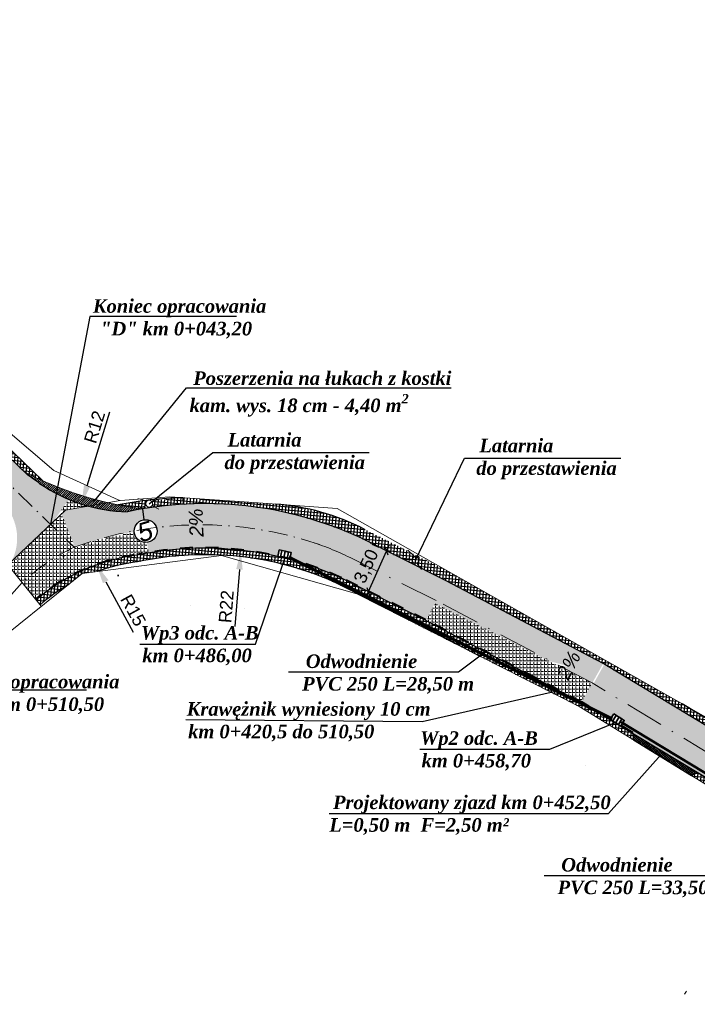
# Model space of a CAD drawing. Header units: millimetres. Extents: x 460 to 2266, y 622 to 2169.
# Tile 1 of 95: x 1662 to 1715, y 1507 to 1584. Entities that reach past the tile are written whole.
import ezdxf

# ---------------------------------------------------------------- set-up
doc = ezdxf.new("R2010")
doc.units = ezdxf.units.MM
for name, pattern in [('KROPK3-2', [5, 3, -1, 0, -1]), ('PRZER1-1', [2, 1, -1]), ('PRZER3-1', [4, 3, -1])]:
    doc.linetypes.add(name, pattern=pattern)
for name, color, linetype, lineweight, true_color in [('drogi', 7, 'Continuous', 20, 0xd6bc51), ('GESDZI_O', 7, 'Continuous', 18, 0x0a0909), ('GESKKL_O', 7, 'PRZER3-1', 18, 0x008000)]:
    doc.layers.add(name, color=color, linetype=linetype, lineweight=lineweight, true_color=true_color)
doc.layers.add('Warstwa 1', color=220, linetype='Continuous', lineweight=20)
doc.styles.get("Standard").update_dxf_attribs({"font": 'ARIAL.TTF'})
doc.dimstyles.new('ISO-25', dxfattribs={"dimtxt": 2.5, "dimasz": 2.5, "dimexe": 1.25, "dimexo": 0.625, "dimtad": 1, "dimtxsty": 'Standard', "dimcen": 2.5, "dimadec": 0, "dimazin": 0, "dimtfac": 1, "dimtmove": 0, "dimatfit": 3, "dimfxl": 1, "dimarcsym": 0})
pattern_1 = [(0, (-5553898.249666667, -5634345.26519057), (0, 0.275), [0.2, -0.07500000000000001]), (90, (-5553898.249666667, -5634345.26519057), (-0.275, 1.683889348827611e-17), [0.2, -0.07500000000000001])]
pattern_2 = [(85, (-5553898.249666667, -5634345.26519057), (-0.2490486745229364, 0.02178893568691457), []), (175, (-5553898.249666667, -5634345.26519057), (-0.02178893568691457, -0.2490486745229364), [])]
pattern_3 = [(45, (-5553898.249666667, -5634345.26519057), (-0.08838834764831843, 0.08838834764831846), [])]

# ---------------------------------------------------------------- blocks, each defined once
blk = doc.blocks.new('_Oblique')
at = {"color": 0, "linetype": 'ByBlock', "lineweight": -2}
blk.add_line((-0.5, -0.5), (0.5, 0.5), dxfattribs=at)
blk = doc.blocks.new('*D2857')
at = {"layer": 'Defpoints', "color": 0}
for p in [(1690.814601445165, 1542.225442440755), (1690.814601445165, 1542.225442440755), (1689.380152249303, 1539.029716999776)]:
    blk.add_point(p, dxfattribs=at)
at = {"layer": 'Warstwa 1', "color": 0, "linetype": 'Continuous', "lineweight": -2}
for p, q in [((1689.175400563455, 1538.573562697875), (1691.019353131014, 1542.681596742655)), ((1690.24440856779, 1542.481382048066), (1689.674215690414, 1542.737321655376)), ((1688.809959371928, 1539.285656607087), (1688.239766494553, 1539.541596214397))]:
    blk.add_line(p, q, dxfattribs=at)
at = {"layer": 'Warstwa 1', "color": 0, "linetype": 'ByBlock', "lineweight": -2, "xscale": 0.5, "yscale": 0.5, "zscale": 0.5}
for p, rotation in [((1690.814601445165, 1542.225442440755), 65.82635879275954), ((1689.380152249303, 1539.029716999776), 245.8263587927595)]:
    blk.add_blockref('_Oblique', p, dxfattribs=dict(at, rotation=rotation))
at = {"layer": 'Warstwa 1', "color": 0, "lineweight": 20, "insert": (1689.275427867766, 1540.996523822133), "char_height": 2, "attachment_point": 5, "rotation": 65.82635879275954}
blk.add_mtext('{\\H0.5x;3,50}', dxfattribs=at)
blk = doc.blocks.new('*D2858')
at = {"layer": 'Defpoints', "color": 0}
for p in [(1679.398825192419, 1542.276392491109), (1679.16143467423, 1539.268171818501)]:
    blk.add_point(p, dxfattribs=at)
at = {"layer": 'Warstwa 1', "color": 0, "lineweight": -2}
blk.add_line((1679.28082115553, 1540.781041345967), (1678.928440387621, 1536.315660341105), dxfattribs=at)
at = {"layer": 'Warstwa 1', "color": 0}
blk.add_solid([(1679.530046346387, 1540.761374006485), (1679.031595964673, 1540.800708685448), (1679.398825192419, 1542.276392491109)], dxfattribs=at)
at = {"layer": 'Warstwa 1', "color": 0, "insert": (1678.246068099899, 1537.863771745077), "char_height": 2, "attachment_point": 5, "rotation": 85.48791551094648}
blk.add_mtext('{\\H0.5x;R22}', dxfattribs=at)
blk = doc.blocks.new('*D2859')
at = {"layer": 'Defpoints', "color": 0}
for p in [(1668.081457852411, 1541.129389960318), (1669.532281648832, 1538.483475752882)]:
    blk.add_point(p, dxfattribs=at)
at = {"layer": 'Warstwa 1', "color": 0, "lineweight": -2}
blk.add_line((1668.802645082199, 1539.814137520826), (1670.964763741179, 1535.871011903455), dxfattribs=at)
at = {"layer": 'Warstwa 1', "color": 0}
blk.add_solid([(1669.021853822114, 1539.934335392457), (1668.583436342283, 1539.693939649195), (1668.081457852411, 1541.129389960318)], dxfattribs=at)
at = {"layer": 'Warstwa 1', "color": 0, "insert": (1670.955036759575, 1537.574665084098), "char_height": 2, "attachment_point": 5, "rotation": 298.7371080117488}
blk.add_mtext('{\\H0.5x;R15}', dxfattribs=at)
blk = doc.blocks.new('*D2861')
at = {"layer": 'Defpoints', "color": 0}
for p in [(1670.481572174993, 1557.490024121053), (1666.901736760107, 1545.892938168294)]:
    blk.add_point(p, dxfattribs=at)
at = {"layer": 'Warstwa 1', "color": 0, "lineweight": -2}
blk.add_line((1667.344163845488, 1547.32620655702), (1669.131023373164, 1553.11484238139), dxfattribs=at)
at = {"layer": 'Warstwa 1', "color": 0}
blk.add_solid([(1667.1052857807, 1547.399944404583), (1667.583041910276, 1547.252468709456), (1666.901736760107, 1545.892938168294)], dxfattribs=at)
at = {"layer": 'Warstwa 1', "color": 0, "insert": (1667.925289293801, 1551.928045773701), "char_height": 2, "attachment_point": 5, "rotation": 72.84537745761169}
blk.add_mtext('{\\H0.5x;R12}', dxfattribs=at)
blk = doc.blocks.new('*D2868')
at = {"layer": 'Defpoints', "color": 0}
for p in [(1658.954540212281, 1552.453426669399), (1658.954541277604, 1552.453425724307), (1658.622724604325, 1552.079396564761)]:
    blk.add_point(p, dxfattribs=at)
at = {"layer": 'Warstwa 1', "color": 0, "linetype": 'Continuous', "lineweight": -2}
for p, q in [((1658.954540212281, 1552.453426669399), (1661.09535011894, 1554.866582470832)), ((1658.155188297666, 1552.494167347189), (1657.687650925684, 1552.908939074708)), ((1658.487004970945, 1552.868196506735), (1658.019467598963, 1553.282968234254)), ((1658.290906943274, 1551.705368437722), (1659.28635680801, 1552.827455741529))]:
    blk.add_line(p, q, dxfattribs=at)
at = {"layer": 'Warstwa 1', "color": 0, "linetype": 'ByBlock', "lineweight": -2, "xscale": 0.5, "yscale": 0.5, "zscale": 0.5}
for p, rotation in [((1658.622723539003, 1552.079397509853), 228.4224471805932), ((1658.954540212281, 1552.453426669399), 48.4224471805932)]:
    blk.add_blockref('_Oblique', p, dxfattribs=dict(at, rotation=rotation))
at = {"layer": 'Warstwa 1', "color": 0, "lineweight": 20, "insert": (1660.03695287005, 1554.458112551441), "char_height": 2, "attachment_point": 5, "rotation": 48.422447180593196}
blk.add_mtext('{\\H0.35x;0,50}', dxfattribs=at)

msp = doc.modelspace()

# ---------------------------------------------------------------- hatches: boundary and pattern name
h = msp.add_hatch()
h.set_pattern_fill('ANSI37', color=141, scale=2, angle=39.99999999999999)
h.set_pattern_definition(pattern_2)
edge = h.paths.add_edge_path()
edge.add_arc((1665.409114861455, 1551.571678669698), 4.150714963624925, 242.6653166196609, 248.1306654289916)
edge.add_line((1663.863010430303, 1547.719666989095), (1652.11769249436, 1559.048368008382))
edge.add_line((1652.11769249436, 1559.048368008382), (1651.782162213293, 1558.677317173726))
edge.add_line((1651.782162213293, 1558.6773181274), (1662.414880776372, 1548.421751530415))
edge.add_arc((1673.598617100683, 1569.702508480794), 24.04051941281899, 242.276601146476, 245.1695097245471)
h = msp.add_hatch()
h.set_pattern_fill('ANSI37', color=141, scale=2, angle=39.99999999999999)
h.set_pattern_definition(pattern_2)
edge = h.paths.add_edge_path()
edge.add_arc((1668.159882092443, 1546.53319123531), 3.838758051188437, 350.8463630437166, 354.739028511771)
edge.add_arc((1675.521530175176, 1516.503196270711), 29.88828005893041, 96.80032839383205, 101.0998301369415)
edge.add_arc((1675.143882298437, 1572.832285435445), 27.53001344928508, 258.7381662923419, 262.8227543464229)
edge.add_arc((1671.686243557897, 1545.805672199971), 0.2882528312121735, 273.5921673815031, 23.91244778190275)
h = msp.add_hatch()
h.set_pattern_fill('ANSI37', color=141, scale=2, angle=39.99999999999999)
h.set_pattern_definition(pattern_2)
h.paths.add_polyline_path([(1672.377870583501, 1546.128850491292, -0.2284107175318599), (1672.477318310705, 1545.92251256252, -0.2497101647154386), (1672.360726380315, 1545.703615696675, 0.004249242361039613), (1672.812862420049, 1545.686049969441, -0.01794333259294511), (1674.88368322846, 1545.882405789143), (1674.854436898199, 1546.380448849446, 0.02113360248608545)])
h = msp.add_hatch()
h.set_pattern_fill('ANSI37', color=141, scale=2, angle=39.99999999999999)
h.set_pattern_definition(pattern_2)
edge = h.paths.add_edge_path()
edge.add_line((1682.295586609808, 1545.874122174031), (1679.279294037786, 1546.081986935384))
edge.add_line((1679.279294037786, 1546.081986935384), (1674.854436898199, 1546.380448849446))
edge.add_line((1674.854436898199, 1546.380448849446), (1674.883682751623, 1545.882405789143))
edge.add_arc((1676.583158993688, 1516.941288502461), 28.99097175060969, 65.22243225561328, 93.36065560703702, ccw=False)
edge.add_line((1688.733178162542, 1543.263398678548), (1695.490196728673, 1539.893826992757))
edge.add_line((1695.490196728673, 1539.893826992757), (1707.782595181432, 1533.408060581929))
edge.add_line((1707.782595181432, 1533.408060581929), (1707.877783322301, 1533.350642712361))
edge.add_line((1707.877783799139, 1533.350642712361), (1708.028539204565, 1533.621858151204))
edge.add_line((1708.028539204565, 1533.621858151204), (1702.245470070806, 1536.89491036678))
edge.add_line((1702.245470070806, 1536.89491036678), (1695.825747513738, 1540.528290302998))
edge.add_line((1695.825747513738, 1540.528290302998), (1689.067883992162, 1543.934570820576))
edge.add_arc((1680.561347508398, 1527.025576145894), 18.92816100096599, 63.29405569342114, 84.74306311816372)
h = msp.add_hatch()
h.set_pattern_fill('ANSI37', color=141, scale=2, angle=39.99999999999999)
h.set_pattern_definition(pattern_2)
h.paths.add_polyline_path([(1671.241731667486, 1541.890619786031, 0.1450099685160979), (1663.345040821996, 1538.389855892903), (1663.657306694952, 1537.999714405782, -0.04494131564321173), (1665.76901772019, 1539.504457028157), (1666.963704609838, 1540.460674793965), (1668.127668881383, 1540.610245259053, -0.05689841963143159), (1671.301770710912, 1541.366990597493, -0.1622316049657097), (1687.003933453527, 1539.655961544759), (1687.22189762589, 1540.105989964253, 0.1602958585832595)])
h = msp.add_hatch()
h.set_pattern_fill('ANSI37', color=141, scale=2, angle=39.99999999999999)
h.set_pattern_definition(pattern_2)
h.paths.add_polyline_path([(1698.207969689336, 1533.937232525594), (1698.441296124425, 1534.37945321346), (1693.892379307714, 1536.779571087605), (1687.22189762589, 1540.105989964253), (1687.003933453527, 1539.655961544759), (1693.623999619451, 1536.255342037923)])
h = msp.add_hatch()
h.set_pattern_fill('ANSI37', color=141, scale=2, angle=39.99999999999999)
h.set_pattern_definition(pattern_2)
h.paths.add_polyline_path([(1698.441296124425, 1534.37945321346), (1698.207969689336, 1533.937232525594), (1705.893645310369, 1530.05059483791), (1710.15938761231, 1527.432676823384), (1710.09946825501, 1527.923079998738), (1706.060650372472, 1530.359298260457)])
h = msp.add_hatch()
h.set_pattern_fill('ANSI37', color=141, scale=2, angle=39.99999999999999)
h.set_pattern_definition(pattern_2)
h.paths.add_polyline_path([(1713.985367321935, 1530.250463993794), (1708.028539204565, 1533.621858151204), (1707.877783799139, 1533.350642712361), (1726.0412721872, 1522.394411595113), (1734.741477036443, 1517.12885239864), (1734.984562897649, 1517.566174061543), (1726.299843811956, 1522.822361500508)])
h = msp.add_hatch()
h.set_pattern_fill('ANSI37', color=141, scale=2, angle=39.99999999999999)
h.set_pattern_definition(pattern_2)
h.paths.add_polyline_path([(1715.145959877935, 1524.879031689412), (1714.717547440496, 1524.635299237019), (1722.499983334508, 1519.859158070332), (1723.972697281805, 1518.970816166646), (1731.470555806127, 1514.432943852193), (1731.713641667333, 1514.870265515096), (1724.23126890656, 1519.398766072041)])
at = {"layer": 'drogi', "lineweight": 5, "true_color": 0xf4e08b}
h = msp.add_hatch(dxfattribs=at)
h.set_pattern_fill('ANGLE', color=41)
h.set_pattern_definition(pattern_1)
edge = h.paths.add_edge_path()
edge.add_ellipse((1641.288919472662, 1570.310529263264), major_axis=(-0.9291313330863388, 1.910958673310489), ratio=0.6007382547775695, start_angle=8.488731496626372, end_angle=94.57478469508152, ccw=False)
edge.add_arc((1668.377533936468, 1585.404642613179), 32.29012559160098, 209.3014174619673, 228.574951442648)
edge.add_line((1647.013103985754, 1561.192799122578), (1664.509970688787, 1544.332289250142))
edge.add_line((1664.50997021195, 1544.332289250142), (1664.675910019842, 1544.489279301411))
edge.add_line((1664.675910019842, 1544.489280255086), (1665.915533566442, 1546.258583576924))
edge.add_arc((1672.942167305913, 1562.041777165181), 17.27665462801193, 232.998477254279, 246.00150639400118, ccw=False)
edge.add_line((1662.54445030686, 1548.244304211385), (1648.034517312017, 1562.291378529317))
edge.add_arc((1675.079821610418, 1591.888237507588), 40.09267433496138, 209.5451635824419, 227.5792548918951, ccw=False)
edge.add_line((1640.200506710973, 1572.118159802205), (1640.218698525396, 1569.601724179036))
edge = h.paths.add_edge_path()
edge.add_ellipse((1638.518311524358, 1568.735125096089), major_axis=(1.349501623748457, -1.349501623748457), ratio=1, start_angle=72.00558642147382, end_angle=160.5739813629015, ccw=False)
edge.add_arc((1675.309021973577, 1592.07175877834), 43.38281465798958, 209.8837386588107, 227.4847858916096)
edge.add_line((1645.991525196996, 1560.094376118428), (1660.538839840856, 1546.174699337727))
edge.add_arc((1657.897846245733, 1543.217616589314), 3.964743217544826, 333.0375438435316, 48.231725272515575, ccw=False)
edge.add_line((1661.431636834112, 1541.419975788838), (1664.50997021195, 1544.332290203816))
edge.add_line((1664.50997021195, 1544.332289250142), (1647.013103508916, 1561.192799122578))
edge.add_arc((1668.377533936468, 1585.404642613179), 32.29012559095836, 209.3014184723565, 228.5749524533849, ccw=False)
edge.add_line((1640.218698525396, 1569.601724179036), (1637.694464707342, 1570.456632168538))
edge = h.paths.add_edge_path()
edge.add_line((1671.813559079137, 1544.663152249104), (1671.705095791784, 1545.511788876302))
edge.add_arc((1667.234834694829, 1565.881195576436), 20.8541587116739, 279.0256485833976, 282.3778804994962, ccw=False)
edge.add_arc((1670.837995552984, 1557.417751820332), 12.1370349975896, 254.0977143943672, 268.4342584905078, ccw=False)
edge.add_line((1667.512477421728, 1545.745196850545), (1665.661798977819, 1545.421998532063))
edge.add_line((1665.661798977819, 1545.421998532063), (1665.3373451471, 1545.115043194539))
edge.add_line((1665.3373451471, 1545.115043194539), (1666.376695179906, 1542.536291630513))
edge.add_arc((1675.44797184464, 1515.257591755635), 28.74744318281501, 105.70593387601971, 108.3940641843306, ccw=False)
edge.add_arc((1672.938489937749, 1527.734449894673), 16.08588110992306, 96.7646512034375, 109.13342448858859, ccw=False)
edge.add_arc((1671.932017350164, 1543.779880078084), 0.8911806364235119, 179.999977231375, 184.6039034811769, ccw=False)
edge.add_arc((1671.932017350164, 1543.779880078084), 0.8911806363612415, 97.63852522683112, 180, ccw=False)
edge = h.paths.add_edge_path()
edge.add_line((1679.002120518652, 1545.831145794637), (1678.851239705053, 1543.802876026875))
edge.add_arc((1675.44797184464, 1515.257591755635), 28.74744315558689, 64.5729439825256, 83.20109087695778, ccw=False)
edge.add_line((1687.791021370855, 1541.220346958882), (1694.591924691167, 1538.117529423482))
edge.add_line((1694.591924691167, 1538.117528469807), (1695.488989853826, 1539.89442876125))
edge.add_line((1695.488989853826, 1539.89442876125), (1695.490196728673, 1539.893826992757))
edge.add_line((1695.490196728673, 1539.893826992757), (1688.720862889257, 1543.269221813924))
edge.add_arc((1676.590418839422, 1516.967136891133), 28.964587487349, 65.24098679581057, 85.22380620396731)
edge = h.paths.add_edge_path()
edge.add_line((1682.870135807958, 1542.197474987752), (1682.765703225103, 1541.719749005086))
edge.add_arc((1676.519993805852, 1516.715769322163), 25.77223021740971, 75.76878608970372, 75.9751567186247, ccw=False)
edge.add_arc((1676.519993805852, 1516.715769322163), 25.77223021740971, 75.37331742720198, 75.76878622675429, ccw=False)
edge.add_line((1683.027997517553, 1541.65276482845), (1683.134442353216, 1542.139696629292))
edge.add_line((1683.134442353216, 1542.139696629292), (1682.870135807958, 1542.197474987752))
edge = h.paths.add_edge_path()
edge.add_line((1683.134442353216, 1542.139696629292), (1683.027997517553, 1541.65276482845))
edge.add_arc((1676.519993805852, 1516.715769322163), 25.77223021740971, 74.89552371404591, 75.37331773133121, ccw=False)
edge.add_line((1683.235720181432, 1541.597628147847), (1683.255218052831, 1541.686821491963))
edge.add_line((1683.255218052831, 1541.686821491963), (1683.34419443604, 1542.093843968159))
edge.add_line((1683.344194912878, 1542.093843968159), (1683.134442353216, 1542.139696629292))
edge = h.paths.add_edge_path()
edge.add_line((1682.60891010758, 1542.254580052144), (1682.505869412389, 1541.783221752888))
edge.add_arc((1676.519993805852, 1516.715769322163), 25.77223021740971, 75.97515672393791, 76.56979598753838, ccw=False)
edge.add_line((1682.765703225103, 1541.719749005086), (1682.870135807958, 1542.197474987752))
edge.add_line((1682.870135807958, 1542.197474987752), (1682.608910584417, 1542.254580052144))
edge = h.paths.add_edge_path()
edge.add_line((1682.396076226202, 1542.301106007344), (1682.293731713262, 1541.832931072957))
edge.add_arc((1676.519993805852, 1516.715769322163), 25.77223021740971, 76.56979586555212, 77.05418871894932, ccw=False)
edge.add_line((1682.505869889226, 1541.783221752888), (1682.608910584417, 1542.254580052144))
edge.add_line((1682.60891010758, 1542.254580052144), (1682.396076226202, 1542.301106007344))
edge = h.paths.add_edge_path()
edge.add_line((1678.851239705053, 1543.80287698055), (1678.74740078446, 1542.340207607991))
edge.add_arc((1676.640017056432, 1517.256574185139), 25.17200224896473, 64.16522589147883, 85.19761327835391, ccw=False)
edge.add_line((1687.609407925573, 1539.91274693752), (1693.892379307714, 1536.779571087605))
edge.add_line((1693.892379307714, 1536.779571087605), (1694.591924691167, 1538.117528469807))
edge.add_line((1694.591924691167, 1538.117528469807), (1687.791021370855, 1541.220346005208))
edge.add_arc((1675.44797184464, 1515.257591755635), 28.74744315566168, 64.57294441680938, 83.20109131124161)
edge = h.paths.add_edge_path()
edge.add_line((1672.039518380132, 1542.895206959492), (1672.145748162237, 1542.064046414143))
edge.add_arc((1676.562555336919, 1515.524502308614), 26.90456411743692, 85.3420376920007, 99.44877185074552, ccw=False)
edge.add_line((1678.74740078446, 1542.340206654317), (1678.851239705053, 1543.802876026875))
edge.add_arc((1675.44797184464, 1515.257591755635), 28.74744318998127, 83.20109087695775, 95.25097200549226)
edge.add_arc((1671.932017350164, 1543.779880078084), 0.8911806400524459, 359.99999380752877, 6.734856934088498, ccw=False)
edge.add_arc((1671.932017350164, 1543.779880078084), 0.891180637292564, 276.9283277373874, 360, ccw=False)
edge = h.paths.add_edge_path()
edge.add_arc((1676.596719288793, 1517.248495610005), 28.68368665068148, 85.18955291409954, 99.81908485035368)
edge.add_line((1671.705069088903, 1545.511998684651), (1671.813559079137, 1544.663152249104))
edge.add_arc((1671.932017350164, 1543.779880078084), 0.8911806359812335, 6.73486762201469, 97.63852958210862, ccw=False)
edge.add_arc((1675.44797184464, 1515.257591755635), 28.7474431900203, 83.20109103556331, 95.25097216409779, ccw=False)
edge.add_line((1678.851239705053, 1543.80287698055), (1679.002120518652, 1545.831146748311))
h.paths.add_polyline_path([(1695.488989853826, 1539.89442876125), (1694.591924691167, 1538.117528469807), (1706.928449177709, 1531.878962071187), (1707.791004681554, 1533.40298798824), (1707.782595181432, 1533.408060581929)])
h.paths.add_polyline_path([(1674.919178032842, 1545.237747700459), (1675.259703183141, 1542.598913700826)])
h.paths.add_polyline_path([(1702.421896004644, 1533.808147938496), (1704.992058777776, 1533.119915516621), (1704.777744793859, 1533.272318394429), (1702.207582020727, 1533.960550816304)], flags=17)
h = msp.add_hatch(dxfattribs=at)
h.set_pattern_fill('ANGLE', color=41)
h.set_pattern_definition(pattern_1)
edge = h.paths.add_edge_path()
edge.add_arc((1670.310550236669, 1556.630572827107), 11.26473910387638, 247.0357335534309, 255.3444912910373, ccw=False)
edge.add_line((1665.915533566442, 1546.258583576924), (1665.253325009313, 1545.323507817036))
edge.add_line((1665.253325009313, 1545.323506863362), (1665.3373451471, 1545.115042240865))
edge.add_line((1665.3373451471, 1545.115043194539), (1665.661798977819, 1545.421998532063))
edge.add_line((1665.661798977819, 1545.421998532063), (1667.460495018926, 1545.732338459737))
h = msp.add_hatch(dxfattribs=at)
h.set_pattern_fill('ANGLE', color=41)
h.set_pattern_definition(pattern_1)
edge = h.paths.add_edge_path()
edge.add_line((1672.145748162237, 1542.064046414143), (1672.039518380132, 1542.895206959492))
edge.add_arc((1671.932017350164, 1543.779880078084), 0.8911806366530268, 187.319981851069, 276.9283273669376, ccw=False)
edge.add_arc((1675.44797184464, 1515.257591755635), 28.74744318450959, 98.80387267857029, 105.7059330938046)
edge.add_arc((1672.938489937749, 1527.734449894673), 16.08588110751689, 109.1334244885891, 113.9209594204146)
edge.add_line((1666.416050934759, 1542.43864587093), (1667.10528566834, 1540.741475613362))
edge.add_arc((1673.532688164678, 1526.512096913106), 15.61367109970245, 95.09621954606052, 114.30866933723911, ccw=False)
edge = h.paths.add_edge_path()
edge.add_arc((1657.580037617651, 1543.262437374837), 4.269599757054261, 328.6131680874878, 334.43528442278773, ccw=False)
edge.add_line((1661.22486927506, 1541.03877213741), (1662.251043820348, 1539.756681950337))
edge.add_arc((1673.588006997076, 1527.351133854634), 16.80548606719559, 115.40369999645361, 132.4230141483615, ccw=False)
edge.add_line((1666.378562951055, 1542.531656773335), (1665.3373451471, 1545.115043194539))
edge.add_line((1665.3373451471, 1545.115043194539), (1661.431636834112, 1541.419975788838))
edge = h.paths.add_edge_path()
edge.add_line((1662.251043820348, 1539.756681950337), (1663.327555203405, 1538.413838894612))
edge.add_line((1663.327555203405, 1538.413838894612), (1665.156379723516, 1539.792074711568))
edge.add_line((1665.156379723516, 1539.792074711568), (1667.077929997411, 1540.740088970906))
edge.add_line((1667.077929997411, 1540.740088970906), (1666.416050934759, 1542.43864587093))
edge.add_arc((1672.938489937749, 1527.734449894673), 16.08588111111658, 113.9209607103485, 131.6362494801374)
h = msp.add_hatch(dxfattribs=at)
h.set_pattern_fill('ANGLE', color=41)
h.set_pattern_definition(pattern_1)
h.paths.add_polyline_path([(1694.591924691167, 1538.117528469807), (1693.801591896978, 1536.554676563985), (1693.910489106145, 1536.770016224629), (1706.065532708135, 1530.354297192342), (1706.928449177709, 1531.878962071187)])
h = msp.add_hatch(dxfattribs=at)
h.set_pattern_fill('ANGLE', color=41)
h.set_pattern_definition(pattern_1)
h.paths.add_polyline_path([(1707.877783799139, 1533.350642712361), (1707.027218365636, 1531.820438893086), (1725.239677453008, 1521.02927163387), (1733.924066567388, 1515.658295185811), (1734.741477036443, 1517.12885239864), (1726.0412721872, 1522.394411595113)])
h = msp.add_hatch(dxfattribs=at)
h.set_pattern_fill('ANGLE', color=41)
h.set_pattern_definition(pattern_1)
h.paths.add_polyline_path([(1709.00172474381, 1528.643631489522), (1709.25763609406, 1529.066191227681), (1709.026218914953, 1529.20634320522), (1708.78779222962, 1528.812653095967), (1708.770059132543, 1528.78337243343)])
h.paths.add_polyline_path([(1709.18557360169, 1528.532733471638), (1709.307571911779, 1528.734176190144), (1709.441288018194, 1528.954968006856), (1709.25763609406, 1529.066191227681), (1709.00172474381, 1528.643631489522)])
h.paths.add_polyline_path([(1708.74835541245, 1528.796464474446), (1708.78779222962, 1528.812653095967), (1709.026218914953, 1529.20634320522), (1708.797499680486, 1529.344860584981), (1708.541093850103, 1528.921484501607)])
h.paths.add_polyline_path([(1708.611149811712, 1529.45771744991), (1708.39865877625, 1529.10685303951), (1708.354544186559, 1529.034011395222), (1708.541093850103, 1528.921484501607), (1708.797499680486, 1529.344860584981)])
h.paths.add_polyline_path([(1737.44407227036, 1511.434369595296), (1737.624852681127, 1511.318537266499), (1737.775025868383, 1511.552915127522), (1737.743248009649, 1511.562254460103), (1737.586617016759, 1511.656841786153), (1737.456147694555, 1511.453216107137)])
h.paths.add_polyline_path([(1737.725849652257, 1511.87414410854), (1737.586617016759, 1511.656841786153), (1737.743248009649, 1511.562254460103), (1737.775025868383, 1511.552915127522), (1737.906630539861, 1511.758312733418)])
h.paths.add_polyline_path([(1737.354940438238, 1511.796747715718), (1737.586617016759, 1511.656841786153), (1737.725849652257, 1511.87414410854), (1737.498050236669, 1512.020103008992)])
h.paths.add_polyline_path([(1737.224613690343, 1511.593345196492), (1737.456147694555, 1511.453216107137), (1737.586617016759, 1511.656841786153), (1737.354940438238, 1511.796747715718)])
h.paths.add_polyline_path([(1737.354940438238, 1511.796747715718), (1737.125964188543, 1511.935023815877), (1736.995779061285, 1511.731841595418), (1737.224613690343, 1511.593345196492)])
h.paths.add_polyline_path([(1737.498050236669, 1512.020103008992), (1737.272906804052, 1512.164359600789), (1737.125964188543, 1511.935023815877), (1737.354940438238, 1511.796747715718)])
h.paths.add_polyline_path([(1737.125964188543, 1511.935023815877), (1737.272906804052, 1512.164359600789), (1737.089470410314, 1512.281892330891), (1736.93940594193, 1512.047684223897)])
h.paths.add_polyline_path([(1736.995779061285, 1511.731841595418), (1737.125964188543, 1511.935023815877), (1736.93940594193, 1512.047684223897), (1736.809335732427, 1511.844681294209)])
h.paths.add_polyline_path([(1738.37167074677, 1512.907615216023), (1725.239677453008, 1521.02927163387), (1706.928449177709, 1531.878962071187), (1706.065532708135, 1530.354297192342), (1706.086610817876, 1530.343637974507), (1724.23126890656, 1519.398766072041), (1737.584863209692, 1511.316870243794, 0.3640372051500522), (1757.370581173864, 1515.203935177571), (1756.017956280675, 1516.486314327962, -0.3475633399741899)])
at = {"layer": 'GESDZI_O', "linetype": 'Continuous', "lineweight": 9}
h = msp.add_hatch(dxfattribs=at)
h.set_pattern_fill('ANSI31', color=43)
h.set_pattern_definition(pattern_3)
h.paths.add_polyline_path([(1662.605498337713, 1548.323295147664), (1662.562087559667, 1548.27976659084), (1662.667957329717, 1548.177651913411, -0.01256139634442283), (1663.626791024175, 1547.51405099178, 0.08475022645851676), (1667.438847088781, 1545.732338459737), (1668.979254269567, 1546.001350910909, -0.06183671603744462)])
h = msp.add_hatch(dxfattribs=at)
h.set_pattern_fill('ANSI31', color=43)
h.set_pattern_definition(pattern_3)
h.paths.add_polyline_path([(1668.979254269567, 1546.001350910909), (1667.438847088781, 1545.732338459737, 0.06220532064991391), (1670.505542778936, 1545.288053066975, -0.0105047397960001), (1671.701614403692, 1545.518324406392, -0.02512371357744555)])
at = {"layer": 'GESKKL_O', "linetype": 'Continuous', "lineweight": 20}
h = msp.add_hatch(dxfattribs=at)
h.set_pattern_fill('ANSI37', color=30)
h.set_pattern_definition([(45, (-5553898.249666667, -5634345.26519057), (-0.08838834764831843, 0.08838834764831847), []), (135, (-5553898.249666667, -5634345.26519057), (-0.08838834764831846, -0.08838834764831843), [])])
h.paths.add_polyline_path([(1714.717547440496, 1524.635299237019), (1715.145959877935, 1524.879031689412), (1710.09946825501, 1527.923079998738), (1710.15938761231, 1527.432676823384)])
at = {"layer": 'Warstwa 1', "linetype": 'Continuous', "lineweight": 40}
h = msp.add_hatch(color=0, dxfattribs=at)
h.dxf.hatch_style = 1
h.paths.add_polyline_path([(1676.66829922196, 1542.431563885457), (1676.961405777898, 1545.913907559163), (1676.674392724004, 1545.931561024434)])
h = msp.add_hatch(color=0, dxfattribs=at)
h.dxf.hatch_style = 1
h.paths.add_polyline_path([(1704.740803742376, 1531.138493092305), (1706.735090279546, 1534.000642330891), (1706.491152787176, 1534.152177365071)])

# ---------------------------------------------------------------- linework, layer by layer
msp.add_line((1671.813559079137, 1544.663152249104), (1671.704303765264, 1545.51798585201))
at = {"color": 141, "true_color": 0xadddf7}
for points in [[(1649.958709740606, 1561.130770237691), (1663.863010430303, 1547.719666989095)], [(1698.207969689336, 1533.937232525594), (1693.664119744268, 1536.334678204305), (1687.003933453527, 1539.655961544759)], [(1739.426507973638, 1515.166393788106), (1726.299843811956, 1522.822361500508), (1713.985367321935, 1530.250463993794)]]:
    msp.add_lwpolyline(points, dxfattribs=at)
msp.add_circle((1671.932017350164, 1543.779880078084), 0.8911806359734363)
for centre, radius, start, end in [((1675.45493032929, 1516.926074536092), 29.46049454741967, 91.16794107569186, 101.1310609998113), ((1680.748643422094, 1527.659110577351), 18.27841297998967, 62.92604409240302, 85.82809211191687), ((1673.028938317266, 1527.087414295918), 14.38365046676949, 96.89663468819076, 109.9227465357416), ((1676.585540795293, 1516.951183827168), 24.98098958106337, 65.35133962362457, 102.2109528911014), ((1673.066855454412, 1527.028765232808), 14.45341946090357, 120.326121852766, 130.6189864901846)]:
    msp.add_arc(centre, radius, start, end, dxfattribs=at)
at = {"layer": 'GESDZI_O', "color": 141, "linetype": 'Continuous', "lineweight": 9, "true_color": 0xadddf7}
for p, q in [((1671.325479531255, 1546.337155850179), (1671.981379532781, 1546.138683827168)), ((1673.040938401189, 1546.289200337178), (1672.45377256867, 1546.112685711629)), ((1671.360073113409, 1545.544417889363), (1671.961263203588, 1545.773167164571)), ((1672.969754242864, 1545.500586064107), (1672.465508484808, 1545.744059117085)), ((1692.490682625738, 1542.29207089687), (1692.97525694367, 1541.807526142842)), ((1692.147026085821, 1541.57685807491), (1692.785006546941, 1541.494777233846)), ((1693.980415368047, 1541.440134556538), (1693.379452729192, 1541.561646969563)), ((1693.54545023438, 1540.778481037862), (1693.215816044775, 1541.231122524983))]:
    msp.add_line(p, q, dxfattribs=at)
at = {"layer": 'GESDZI_O', "color": 6, "linetype": 'Continuous', "lineweight": 9}
msp.add_line((1674.854436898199, 1546.380448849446), (1674.88368322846, 1545.882405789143), dxfattribs=at)
at = {"layer": 'GESDZI_O', "color": 6, "linetype": 'Continuous', "lineweight": 18}
msp.add_line((1661.140337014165, 1541.144385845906), (1663.747781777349, 1537.886676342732), dxfattribs=at)
at = {"layer": 'GESDZI_O', "color": 3, "linetype": 'Continuous', "lineweight": 18}
for points in [[(1826.88179209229, 1661.448843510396), (1813.243415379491, 1639.461502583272), (1796.100406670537, 1593.696534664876), (1794.554971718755, 1591.406683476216), (1792.370031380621, 1580.063929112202), (1787.190557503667, 1569.57880452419), (1784.106040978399, 1565.384362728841), (1778.507621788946, 1559.197685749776), (1773.605252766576, 1548.08845761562), (1760.643605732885, 1519.740507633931), (1755.843064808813, 1511.346238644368), (1751.482916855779, 1506.720312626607), (1740.544029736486, 1508.704530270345), (1723.541449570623, 1519.220002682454), (1705.893645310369, 1530.05059483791), (1688.475037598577, 1538.859165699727), (1677.871839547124, 1541.862377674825), (1666.963704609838, 1540.460674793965), (1659.003609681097, 1534.089478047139), (1658.998345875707, 1534.062327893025)], [(1655.263186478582, 1536.039154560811), (1661.140337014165, 1541.144385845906), (1665.661798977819, 1545.421998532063), (1669.929612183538, 1546.167319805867), (1673.827098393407, 1546.449743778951), (1679.279294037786, 1546.081986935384), (1686.946665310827, 1545.553597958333), (1726.546011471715, 1523.141497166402), (1735.913587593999, 1517.003907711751), (1740.446953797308, 1514.731755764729), (1745.978906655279, 1514.222172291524), (1750.833961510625, 1515.714945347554), (1751.845790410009, 1516.279196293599), (1754.498328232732, 1518.794479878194), (1757.17575600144, 1524.493966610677), (1782.237680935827, 1573.18815758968), (1793.140996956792, 1602.378866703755), (1794.374214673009, 1605.68033841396), (1800.427442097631, 1624.304581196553), (1802.92775776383, 1632.933723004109), (1805.083724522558, 1641.010547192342), (1808.93283178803, 1648.933928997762), (1815.374591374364, 1658.003821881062)], [(1661.140337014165, 1541.144385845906), (1646.20476915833, 1558.08545926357), (1638.296839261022, 1567.273703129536), (1634.381433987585, 1576.329811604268), (1637.600430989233, 1577.919682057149), (1637.600430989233, 1577.919682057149), (1637.600430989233, 1577.919682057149), (1640.185384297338, 1573.213677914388), (1642.575902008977, 1569.336653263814), (1643.674348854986, 1567.993425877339), (1648.125053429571, 1562.693665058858), (1664.743104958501, 1548.529468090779), (1669.767013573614, 1546.226560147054), (1669.929612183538, 1546.167319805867)]]:
    msp.add_lwpolyline(points, dxfattribs=at)
at = {"layer": 'GESDZI_O', "color": 1, "linetype": 'Continuous', "lineweight": 30}
msp.add_lwpolyline([(1637.508630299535, 1577.307486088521), (1639.370489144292, 1573.660069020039, 0.08995780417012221), (1648.047269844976, 1562.279730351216), (1662.667957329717, 1548.177651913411)], format="xyb", dxfattribs=at)
at = {"layer": 'GESDZI_O', "color": 5, "linetype": 'KROPK3-2', "lineweight": 13, "ltscale": 0.5}
msp.add_lwpolyline([(1636.226348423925, 1576.5202660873), (1638.03448488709, 1572.97809270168, 0.08977076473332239), (1647.013103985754, 1561.192799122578), (1666.416050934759, 1542.43864587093)], format="xyb", dxfattribs=at)
at = {"layer": 'GESDZI_O', "color": 1, "linetype": 'Continuous', "lineweight": 30}
for points in [[(1739.099367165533, 1514.491359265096), (1726.0412721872, 1522.394411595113), (1707.782595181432, 1533.408060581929), (1695.490196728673, 1539.893826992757), (1688.733183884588, 1543.263395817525)], [(1737.584863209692, 1511.316870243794), (1724.23126890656, 1519.398766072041), (1706.060650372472, 1530.359298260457), (1693.892379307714, 1536.779571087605), (1687.17124559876, 1540.131248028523)], [(1710.09946825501, 1527.923079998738), (1710.15938761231, 1527.432676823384), (1714.717547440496, 1524.635299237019), (1715.145959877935, 1524.879031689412)]]:
    msp.add_lwpolyline(points, dxfattribs=at)
at = {"layer": 'GESDZI_O', "color": 162, "linetype": 'Continuous', "lineweight": 60}
for points in [[(1708.483154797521, 1529.064576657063), (1683.141010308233, 1541.743962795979)], [(1737.743248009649, 1511.562254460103), (1709.195450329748, 1528.801885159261)]]:
    msp.add_lwpolyline(points, dxfattribs=at)
at = {"layer": 'GESDZI_O', "color": 5, "linetype": 'KROPK3-2', "lineweight": 13}
msp.add_lwpolyline([(1738.490973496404, 1512.814022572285), (1706.921622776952, 1531.883678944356), (1706.921622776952, 1531.883678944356), (1694.691288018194, 1538.336699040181), (1687.952211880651, 1541.697323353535)], dxfattribs=at)
at = {"layer": 'GESDZI_O', "color": 1, "linetype": 'PRZER1-1', "lineweight": 30}
msp.add_lwpolyline([(1710.133452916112, 1528.01741364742), (1706.095036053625, 1530.42030099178), (1693.924335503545, 1536.841856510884), (1687.202484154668, 1540.193891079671)], dxfattribs=at)
at = {"layer": 'GESDZI_O', "color": 141, "linetype": 'Continuous', "lineweight": 9, "true_color": 0xadddf7}
for centre in [(1672.213536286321, 1545.92251256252), (1693.077900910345, 1541.507374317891)]:
    msp.add_circle(centre, 0.2637818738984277, dxfattribs=at)
at = {"layer": 'GESDZI_O', "color": 43, "linetype": 'Continuous', "lineweight": 9, "true_color": 0xb5b04a}
msp.add_arc((1675.143882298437, 1572.83228448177), 27.53001288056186, 242.4599713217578, 262.8227537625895, dxfattribs=at)
at = {"layer": 'GESDZI_O', "color": 1, "linetype": 'Continuous', "lineweight": 30}
for centre, radius, start, end in [((1649.942311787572, 1528.765915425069), 23.21115117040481, 53.87387340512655, 56.75257305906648), ((1670.750844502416, 1557.787398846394), 12.50175229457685, 235.2606047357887, 268.8757051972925), ((1676.583158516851, 1516.941288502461), 28.99097175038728, 65.22241819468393, 102.1011520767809), ((1676.519993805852, 1516.715769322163), 25.72223021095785, 65.30664384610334, 101.841344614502), ((1673.201859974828, 1526.812464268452), 15.20502808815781, 97.40679288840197, 130.4105777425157)]:
    msp.add_arc(centre, radius, start, end, dxfattribs=at)
at = {"layer": 'GESDZI_O', "color": 5, "linetype": 'KROPK3-2', "lineweight": 13, "ltscale": 0.5}
for centre, radius, start, end in [((1676.221255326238, 1515.525401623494), 28.74744318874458, 71.074352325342, 109.9440698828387), ((1673.588006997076, 1527.351133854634), 16.80548606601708, 115.2638087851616, 132.4230141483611)]:
    msp.add_arc(centre, radius, start, end, dxfattribs=at)
at = {"layer": 'GESDZI_O', "color": 5, "linetype": 'KROPK3-2', "lineweight": 13}
msp.add_arc((1678.893451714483, 1523.69743493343), 20.15085938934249, 63.28537013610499, 73.06003112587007, dxfattribs=at)
at = {"layer": 'GESDZI_O', "color": 1, "linetype": 'PRZER1-1', "lineweight": 30}
for centre, radius, start, end in [((1676.519993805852, 1516.715769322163), 25.79223021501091, 65.30664323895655, 101.6659814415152), ((1673.201859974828, 1526.812464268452), 15.27502808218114, 98.14378236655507, 130.4105762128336)]:
    msp.add_arc(centre, radius, start, end, dxfattribs=at)
at = {"layer": 'GESKKL_O', "color": 52, "linetype": 'Continuous', "lineweight": 30}
msp.add_line((1665.610283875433, 1542.103089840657), (1665.610283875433, 1542.103089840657), dxfattribs=at)
at = {"layer": 'GESKKL_O', "color": 1, "linetype": 'ByBlock', "lineweight": 35}
for p, q in [((1682.805845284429, 1541.90337899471), (1682.805845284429, 1541.90337899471)), ((1708.870271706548, 1528.948843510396), (1708.870271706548, 1528.948843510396))]:
    msp.add_line(p, q, dxfattribs=at)
at = {"layer": 'GESKKL_O', "color": 30, "linetype": 'Continuous', "lineweight": 30}
msp.add_line((1706.402835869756, 1525.421935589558, -55.4722481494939), (1706.402835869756, 1525.421935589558, -55.4722481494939), dxfattribs=at)
at = {"layer": 'GESKKL_O', "color": 52, "linetype": 'Continuous', "lineweight": 30}
for points in [[(1665.452519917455, 1541.796604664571), (1665.452519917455, 1541.796604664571), (1665.559176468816, 1541.796604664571), (1665.452519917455, 1541.796604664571)], [(1669.733500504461, 1540.304798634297), (1669.733500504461, 1540.304798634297), (1669.840157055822, 1540.304798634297), (1669.733500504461, 1540.304798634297)]]:
    msp.add_lwpolyline(points, dxfattribs=at)
at = {"layer": 'GESKKL_O', "color": 5, "linetype": 'Continuous', "lineweight": 20}
msp.add_lwpolyline([(1714.162691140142, 1507.510419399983), (1714.318648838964, 1507.743755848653)], dxfattribs=at)
at = {"layer": 'Warstwa 1', "color": 0, "linetype": 'ByBlock', "lineweight": 35}
for p, q in [((1682.60891010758, 1542.254580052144), (1682.497366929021, 1541.744326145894)), ((1682.7585926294, 1541.687221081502), (1682.870135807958, 1542.197474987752)), ((1682.870135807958, 1542.197474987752), (1683.134442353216, 1542.139696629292)), ((1683.134442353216, 1542.139696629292), (1683.022899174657, 1541.629442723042)), ((1682.497366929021, 1541.744326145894), (1682.7585926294, 1541.687221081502)), ((1708.797499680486, 1529.344860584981), (1708.526932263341, 1528.898100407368)), ((1708.755651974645, 1528.759583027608), (1709.026218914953, 1529.20634320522)), ((1709.25763609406, 1529.066191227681), (1708.987069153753, 1528.619432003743)), ((1709.026218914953, 1529.20634320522), (1709.25763609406, 1529.066191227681)), ((1708.526932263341, 1528.898100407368), (1708.755651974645, 1528.759583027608))]:
    msp.add_line(p, q, dxfattribs=at)
at = {"layer": 'Warstwa 1', "color": 6}
for p, q in [((1675.453801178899, 1537.935439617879, -55.4722481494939), (1675.453801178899, 1537.935439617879, -55.4722481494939)), ((1679.687379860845, 1537.711905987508, -55.4722481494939), (1679.687379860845, 1537.711905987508, -55.4722481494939))]:
    msp.add_line(p, q, dxfattribs=at)
at = {"layer": 'Warstwa 1', "color": 0, "linetype": 'Continuous', "lineweight": 25}
for points in [[(1679.057338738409, 1560.573256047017), (1667.568323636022, 1560.576141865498), (1664.483149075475, 1544.306914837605)], [(1667.833764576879, 1546.045121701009), (1675.145881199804, 1555.001994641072), (1695.868896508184, 1555.001994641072)], [(1672.213536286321, 1545.92251256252), (1677.193047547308, 1549.926048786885), (1689.449201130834, 1549.926048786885)], [(1693.077900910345, 1541.507374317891), (1696.925240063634, 1549.476095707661), (1709.181393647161, 1549.476095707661)], [(1671.485715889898, 1534.933989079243), (1680.530465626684, 1534.933989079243), (1682.884742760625, 1541.78149655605)], [(1667.305344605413, 1531.314487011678), (1654.723418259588, 1531.317648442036), (1662.251043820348, 1539.756681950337)], [(1683.137579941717, 1532.746183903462), (1696.455120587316, 1532.746183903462), (1698.317310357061, 1534.173487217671)], [(1675.091163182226, 1529.014771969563), (1693.595626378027, 1528.865627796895), (1704.292698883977, 1531.292111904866)], [(1693.419427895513, 1526.690413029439), (1703.618087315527, 1526.690413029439), (1708.872256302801, 1528.847326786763)], [(1686.322397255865, 1521.662138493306), (1708.191107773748, 1521.662138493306), (1712.335150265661, 1526.291806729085)], [(1703.158475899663, 1516.806543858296), (1716.476016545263, 1516.806543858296), (1723.403411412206, 1520.273525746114)]]:
    msp.add_lwpolyline(points, dxfattribs=at)
at = {"layer": 'Warstwa 1', "color": 0, "linetype": 'ByBlock', "lineweight": 35}
for points in [[(1682.396076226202, 1542.301106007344), (1683.344194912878, 1542.093843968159), (1683.232651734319, 1541.583590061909), (1682.284533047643, 1541.790852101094)], [(1708.611149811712, 1529.45771744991), (1709.441288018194, 1528.954968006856), (1709.170720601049, 1528.508208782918), (1708.340582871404, 1529.010958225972)]]:
    msp.add_lwpolyline(points, close=True, dxfattribs=at)

# ---------------------------------------------------------------- texts
at = {"layer": 'Warstwa 1', "color": 0, "linetype": 'Continuous', "lineweight": 40, "attachment_point": 1}
for s, insert, char_height, width in [('{\\fTimes New Roman|b0|i0|c238|p18; \\fTimes New Roman|b1|i1|c238|p18;\\H1.6667x;Koniec opracowania\\P  "D" km 0+043,20\\fTimes New Roman|b1|i0|c238|p18; }', (1667.558575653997, 1561.934183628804), 0.637, 19.37690746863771), ('\\A1;{\\fTimes New Roman|b0|i0|c238|p18; \\fTimes New Roman|b1|i1|c238|p18;\\H1.3889x;Poszerzenia na łukach z kostki kam. wys. 18 cm - 4,40 m\\H0.7x;\\S2^ ;}', (1675.372546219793, 1556.284772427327), 0.7644000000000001, 23.25228896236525), ('{\\fTimes New Roman|b0|i0|c238|p18; \\fTimes New Roman|b1|i1|c238|p18;\\H1.6667x;Latarnia \\Pdo przestawienia}', (1678.113307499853, 1551.460419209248), 0.637, 19.37690746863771), ('{\\fTimes New Roman|b0|i0|c238|p18; \\fTimes New Roman|b1|i1|c238|p18;\\H1.6667x;Latarnia \\Pdo przestawienia}', (1697.84550001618, 1551.010467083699), 0.637, 19.37690746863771), ('{\\fTimes New Roman|b0|i0|c238|p18; \\fTimes New Roman|b1|i1|c238|p18;\\H1.3889x;Wp3 odc. A-B\\P km 0+486,00}', (1671.273010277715, 1536.344353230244), 0.7644000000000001, 23.25228896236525), ('{\\fTimes New Roman|b0|i0|c238|p18; \\fTimes New Roman|b1|i1|c238|p18;\\H1.3889x;Odwodnienie \\PPVC 250 L=28,50 m}', (1684.190927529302, 1534.118011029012), 0.7644000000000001, 23.25228896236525), ('{\\fTimes New Roman|b0|i0|c238|p18; \\fTimes New Roman|b1|i1|c238|p18;\\H1.6667x;Koniec opracowania\\P  "B" km 0+510,50\\fTimes New Roman|b1|i0|c238|p18; }', (1656.052078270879, 1532.523877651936), 0.637, 19.37690746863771), ('{\\fTimes New Roman|b0|i0|c238|p18; \\fTimes New Roman|b1|i1|c238|p18;\\H1.3889x;Krawężnik wyniesiony 10 cm \\P km 0+420,5 do 510,50}', (1674.862223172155, 1530.3815942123), 0.7644000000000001, 23.25228896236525), ('{\\fTimes New Roman|b0|i0|c238|p18; \\fTimes New Roman|b1|i1|c238|p18;\\H1.3889x;Wp2 odc. A-B\\P km 0+458,70}', (1693.154568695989, 1528.10077718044), 0.7644000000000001, 23.25228896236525), ('{\\fTimes New Roman|b0|i0|c238|p18; \\fTimes New Roman|b1|i1|c238|p18;\\H1.3889x;Projektowany zjazd km 0+452,50\\PL=0,50 m  F=2,50 m²}', (1686.322397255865, 1523.066777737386), 0.7644000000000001, 23.25228896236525), ('{\\fTimes New Roman|b0|i0|c238|p18; \\fTimes New Roman|b1|i1|c238|p18;\\H1.3889x;Odwodnienie \\PPVC 250 L=33,50 m}', (1704.211823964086, 1518.178370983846), 0.7644000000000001, 23.25228896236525)]:
    msp.add_mtext(s, dxfattribs=dict(at, insert=insert, char_height=char_height, width=width))
at = {"layer": 'Warstwa 1', "color": 0, "linetype": 'Continuous', "lineweight": 40}
for s, insert, char_height, width, attachment_point, rotation in [('{\\fArial|b0|i1|c238|p34;\\H1.076x;2%}', (1676.484079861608, 1543.341851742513, 69.84322739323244), 1.01976, 16.25646870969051, 7, 91.99749594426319), ('{\\fArial|b0|i1|c238|p34;\\H1.076x;5}', (1671.120361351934, 1544.282636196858), 1.365, 21.76010020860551, 1, 16.952425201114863), ('{\\fArial|b0|i1|c238|p34;\\H1.076x;2%}', (1705.044118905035, 1532.050010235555, 69.84322739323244), 1.01976, 16.25646870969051, 7, 61.89944119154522)]:
    msp.add_mtext(s, dxfattribs=dict(at, insert=insert, char_height=char_height, width=width, attachment_point=attachment_point, rotation=rotation))

# ---------------------------------------------------------------- dimensions: what is measured, and where the dimension line sits
at = {"layer": 'Warstwa 1', "color": 0, "linetype": 'Continuous', "lineweight": 20}
dim = msp.add_linear_dim(base=(1658.954540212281, 1552.453426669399), p1=(1658.622724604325, 1552.079396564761), p2=(1658.954541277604, 1552.453425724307), angle=48.422447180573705, text='{\\H0.35x;0,50}', dimstyle='ISO-25', override={"dimtxt": 2, "dimasz": 0.5, "dimgap": 0.1, "dimtxsty": 'Standard', "dimblk1": 'Oblique', "dimblk2": 'Oblique', "dimsah": 1, "dimdle": 0.5}, dxfattribs=at)
dim.commit()
dim.dimension.update_dxf_attribs({"geometry": '*D2868', "text_midpoint": (1660.42644317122, 1554.112579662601), "dimtype": 161})
at = {"layer": 'Warstwa 1', "color": 6}
for center, mpoint, text, picture, middle in [((1670.481572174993, 1557.490024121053), (1666.901736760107, 1545.892938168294), '{\\H0.5x;R12}', '*D2861', (1668.691654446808, 1551.69148107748)), ((1679.16143467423, 1539.268171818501), (1679.398825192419, 1542.276392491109), '{\\H0.5x;R22}', '*D2858', (1679.045628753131, 1537.800675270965)), ((1669.532281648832, 1538.483475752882), (1668.081457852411, 1541.129389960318), '{\\H0.5x;R15}', '*D2859', (1670.244298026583, 1537.184948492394))]:
    dim = msp.add_radius_dim(center=center, mpoint=mpoint, text=text, dimstyle='ISO-25', override={"dimtxt": 2, "dimasz": 1.5, "dimgap": 0.3, "dimtxsty": 'Standard', "dimcen": 1.5}, dxfattribs=at)
    dim.commit()
    dim.dimension.update_dxf_attribs({"geometry": picture, "text_midpoint": middle, "dimtype": 164})
at = {"layer": 'Warstwa 1', "color": 0, "linetype": 'Continuous', "lineweight": 20}
dim = msp.add_aligned_dim(p1=(1689.380152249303, 1539.029716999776), p2=(1690.814601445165, 1542.225442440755), distance=0, text='{\\H0.5x;3,50}', dimstyle='ISO-25', override={"dimtxt": 2, "dimasz": 0.5, "dimgap": 0.3, "dimtxsty": 'Standard', "dimblk1": 'Oblique', "dimblk2": 'Oblique', "dimsah": 1, "dimdle": 0.5}, dxfattribs=at)
dim.commit()
dim.dimension.update_dxf_attribs({"geometry": '*D2857', "text_midpoint": (1689.275427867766, 1540.996523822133)})

doc.saveas('drawing.dxf')
